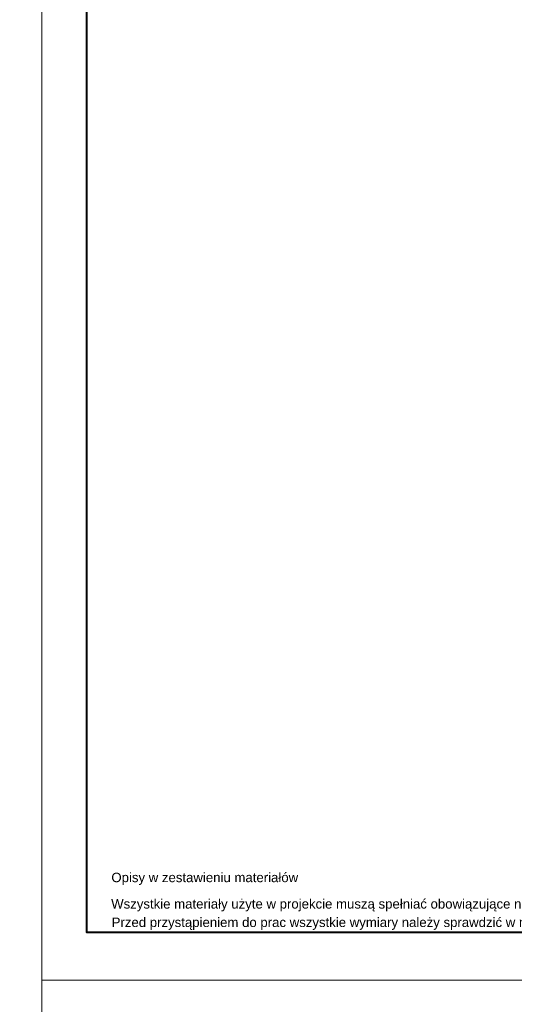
# Model space of a CAD drawing. Header units: centimetres. Extents: x -15121 to 30567, y -60641 to 0.
# Tile 85 of 256: x 3671 to 4088, y -25995 to -25166. Entities that reach past the tile are written whole.
import ezdxf

# ---------------------------------------------------------------- set-up
doc = ezdxf.new("R2010")
doc.units = ezdxf.units.CM
doc.header["$LTSCALE"] = 60
doc.layers.add('A Obramowanie', color=7, linetype='Continuous', lineweight=15, plot=False)
doc.layers.add('A Ramka', color=5, linetype='Continuous', lineweight=40)
doc.layers.add('AIKA tabelka ogólna 25', color=7, linetype='Continuous', lineweight=20)
doc.styles.add('Annotative', font='arial.ttf')

msp = doc.modelspace()

# ---------------------------------------------------------------- linework, layer by layer
at = {"layer": 'A Obramowanie', "transparency": 33554610}
for points in [[(641.4988, -24408.9094), (641.4988, -26642.0487), (3689.6487, -26642.0487), (3689.6487, -24408.9094)], [(5922.788, -25975.0194), (3689.6487, -25975.0194), (3689.6487, -24408.9094), (5922.788, -24408.9094)], [(5922.788, -27541.1294), (3689.6487, -27541.1294), (3689.6487, -25975.0194), (5922.788, -25975.0194)]]:
    msp.add_lwpolyline(points, close=True, dxfattribs=at)
at = {"layer": 'A Ramka', "transparency": 33554610}
msp.add_lwpolyline([(5885.193, -24449.4644), (3727.2437, -24449.4644), (3727.2437, -25934.4644), (5885.193, -25934.4644)], close=True, dxfattribs=at)

# ---------------------------------------------------------------- texts
at = {"layer": 'AIKA tabelka ogólna 25', "transparency": 33554610, "style": 'Annotative'}
for s, height, p in [('Opisy w zestawieniu materiałów', 7.954545, (3748.3292, -25892.3974)), ('Wszystkie materiały użyte w projekcie muszą spełniać obowiązujące normy przepisów ochrony przeciwpożarowej ', 7.9545455, (3748.1785, -25914.6577)), ('Przed przystąpieniem do prac wszystkie wymiary należy sprawdzić w naturze', 7.954545, (3748.5768, -25930.1934))]:
    msp.add_text(s, height=height, dxfattribs=at).set_placement(p)

doc.saveas('drawing.dxf')
